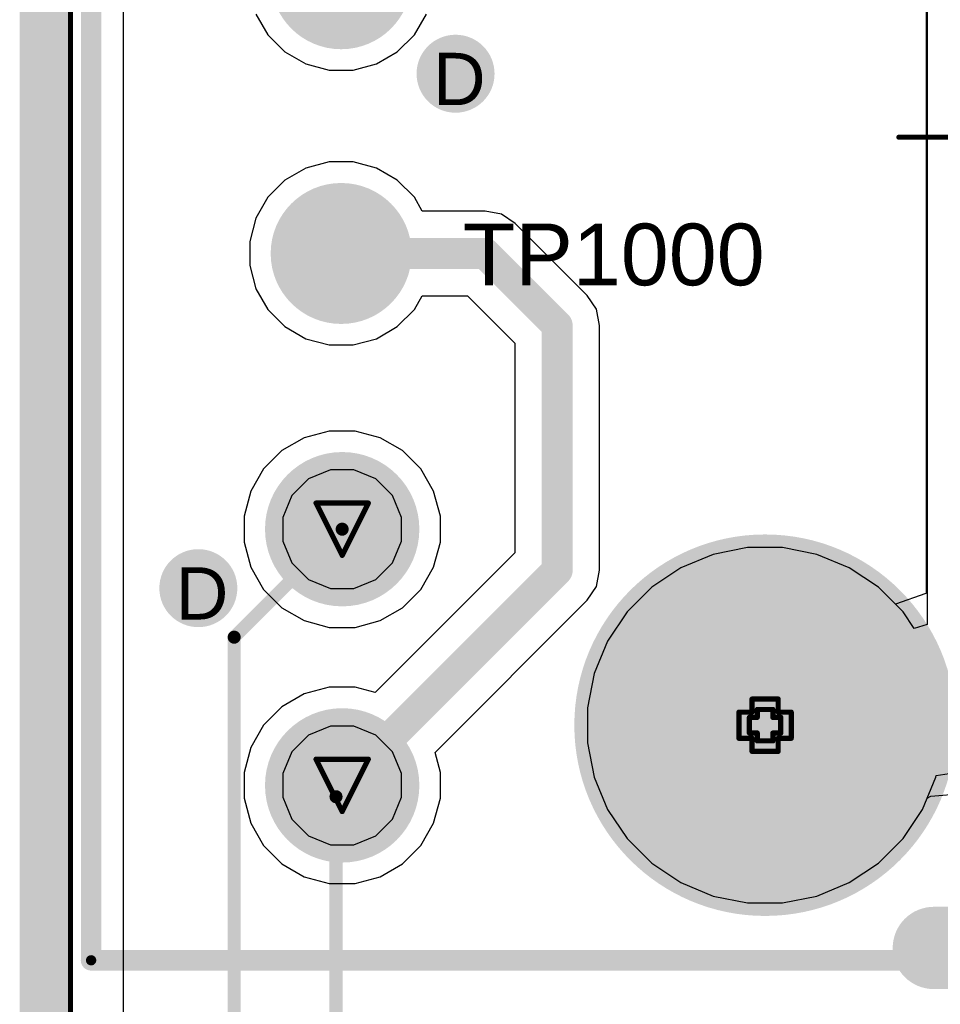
# Model space of a CAD drawing. Header units: inches. Extents: x -6 to 11.2, y -2.2 to 8.3.
# Tile 19 of 256: x -0.01 to 0.342, y 0.818 to 1.195. Entities that reach past the tile are written whole.
import ezdxf

# ---------------------------------------------------------------- set-up
doc = ezdxf.new("R2010")
doc.units = ezdxf.units.IN
doc.header["$MEASUREMENT"] = 0
for name, color, linetype in [('Board Layer Stack Bottom Overlay', 54, 'Continuous'), ('Board Layer Stack Bottom Solder', 6, 'Continuous'), ('Board Outline', 76, 'Continuous'), ('Bottom Comp Body -Top13)-Comp Body -Bot14)', 56, 'Continuous'), ('Bottom Courtyard -Top15)-Courtyard -Bot16)', 56, 'Continuous'), ('Drill Drawing', 1, 'Continuous'), ('Layer  6- Inner', 156, 'Continuous'), ('Layer 1- Top', 1, 'Continuous'), ('Layer 2- GND', 16, 'Continuous'), ('Layer 3- Inner', 16, 'Continuous'), ('Layer 7- PWR', 76, 'Continuous'), ('Layer 8- Bottom', 5, 'Continuous'), ('Multi-Layer', 9, 'Continuous'), ('Pad Holes', 156, 'Continuous'), ('Top Overlay', 2, 'Continuous'), ('Top Solder', 216, 'Continuous'), ('Via Holes', 16, 'Continuous')]:
    doc.layers.add(name, color=color, linetype=linetype)
doc.styles.add('Arial', font='txt', dxfattribs={"height": 0.2})

# ---------------------------------------------------------------- blocks, each defined once
blk = doc.blocks.new('615008138321_B_93')
at = {"layer": 'Board Layer Stack Bottom Solder'}
h = blk.add_hatch(color=6, dxfattribs=at)
edge = h.paths.add_edge_path()
edge.add_arc((-0.24803, 0.23268), 0.02953, 0, 360)
h = blk.add_hatch(color=6, dxfattribs=at)
edge = h.paths.add_edge_path()
edge.add_arc((-0.15, 0.23268), 0.02953, 0, 360)
h = blk.add_hatch(color=6, dxfattribs=at)
edge = h.paths.add_edge_path()
edge.add_arc((-0.225, 0.07087), 0.06496, 0, 360)
at = {"layer": 'Layer  6- Inner'}
h = blk.add_hatch(color=7, dxfattribs=at)
edge = h.paths.add_edge_path()
edge.add_arc((-0.24803, 0.23268), 0.02756, 0, 360)
h = blk.add_hatch(color=7, dxfattribs=at)
edge = h.paths.add_edge_path()
edge.add_arc((-0.15, 0.23268), 0.02756, 0, 360)
at = {"layer": 'Layer 1- Top'}
h = blk.add_hatch(color=7, dxfattribs=at)
edge = h.paths.add_edge_path()
edge.add_arc((-0.24803, 0.23268), 0.02756, 0, 360)
h = blk.add_hatch(color=7, dxfattribs=at)
edge = h.paths.add_edge_path()
edge.add_arc((-0.15, 0.23268), 0.02756, 0, 360)
h = blk.add_hatch(color=7, dxfattribs=at)
edge = h.paths.add_edge_path()
edge.add_arc((-0.225, 0.07087), 0.06299, 0, 360)
at = {"layer": 'Layer 2- GND'}
h = blk.add_hatch(color=7, dxfattribs=at)
edge = h.paths.add_edge_path()
edge.add_arc((-0.24803, 0.23268), 0.02772, 0, 360)
h = blk.add_hatch(color=7, dxfattribs=at)
edge = h.paths.add_edge_path()
edge.add_arc((-0.15, 0.23268), 0.02772, 0, 360)
h = blk.add_hatch(color=7, dxfattribs=at)
edge = h.paths.add_edge_path()
edge.add_arc((-0.225, 0.07087), 0.07299, 0, 360)
at = {"layer": 'Layer 7- PWR'}
h = blk.add_hatch(color=7, dxfattribs=at)
edge = h.paths.add_edge_path()
edge.add_arc((-0.24803, 0.23268), 0.02772, 0, 360)
h = blk.add_hatch(color=7, dxfattribs=at)
edge = h.paths.add_edge_path()
edge.add_arc((-0.15, 0.23268), 0.02772, 0, 360)
h = blk.add_hatch(color=7, dxfattribs=at)
edge = h.paths.add_edge_path()
edge.add_arc((-0.225, 0.07087), 0.07299, 0, 360)
at = {"layer": 'Layer 8- Bottom'}
h = blk.add_hatch(color=7, dxfattribs=at)
edge = h.paths.add_edge_path()
edge.add_arc((-0.24803, 0.23268), 0.02756, 0, 360)
h = blk.add_hatch(color=7, dxfattribs=at)
edge = h.paths.add_edge_path()
edge.add_arc((-0.15, 0.23268), 0.02756, 0, 360)
h = blk.add_hatch(color=7, dxfattribs=at)
edge = h.paths.add_edge_path()
edge.add_arc((-0.225, 0.07087), 0.06299, 0, 360)
at = {"layer": 'Multi-Layer'}
h = blk.add_hatch(color=9, dxfattribs=at)
edge = h.paths.add_edge_path()
edge.add_arc((-0.24803, 0.23268), 0.02756, 0, 360)
h = blk.add_hatch(color=9, dxfattribs=at)
edge = h.paths.add_edge_path()
edge.add_arc((-0.15, 0.23268), 0.02756, 0, 360)
h = blk.add_hatch(color=9, dxfattribs=at)
edge = h.paths.add_edge_path()
edge.add_arc((-0.225, 0.07087), 0.06299, 0, 360)
at = {"layer": 'Pad Holes'}
h = blk.add_hatch(color=7, dxfattribs=at)
edge = h.paths.add_edge_path()
edge.add_arc((-0.24803, 0.23268), 0.01772, 0, 360)
h = blk.add_hatch(color=7, dxfattribs=at)
edge = h.paths.add_edge_path()
edge.add_arc((-0.15, 0.23268), 0.01772, 0, 360)
h = blk.add_hatch(color=7, dxfattribs=at)
edge = h.paths.add_edge_path()
edge.add_arc((-0.225, 0.07087), 0.06299, 0, 360)
at = {"layer": 'Top Solder'}
h = blk.add_hatch(color=216, dxfattribs=at)
edge = h.paths.add_edge_path()
edge.add_arc((-0.24803, 0.23268), 0.02953, 0, 360)
h = blk.add_hatch(color=216, dxfattribs=at)
edge = h.paths.add_edge_path()
edge.add_arc((-0.15, 0.23268), 0.02953, 0, 360)
h = blk.add_hatch(color=216, dxfattribs=at)
edge = h.paths.add_edge_path()
edge.add_arc((-0.225, 0.07087), 0.06496, 0, 360)
at = {"layer": 'Board Layer Stack Bottom Overlay'}
for points in [[(-0.31496, 0.32874, 0.00787, 0.00787, 0), (0.31496, 0.32874, 0.00787, 0.00787, 0)], [(-0.31496, 0.32874, 0.00787, 0.00787, 0), (-0.31496, -0.01969, 0.00787, 0.00787, 0)]]:
    blk.add_lwpolyline(points, format="xyseb", dxfattribs=at)
blk.add_lwpolyline([(-0.31693, 0.32874, 0.00394, 0.00394, 1), (-0.31299, 0.32874, 0.00394, 0.00394, 1)], format="xyseb", close=True, dxfattribs=at)
blk.add_lwpolyline([(-0.31693, 0.32874, 0.00394, 0.00394, 1), (-0.31299, 0.32874, 0.00394, 0.00394, 1)], format="xyseb", close=True, dxfattribs=at)
at = {"layer": 'Bottom Comp Body -Top13)-Comp Body -Bot14)'}
for points in [[(-0.31496, 0.32874, 0.00394, 0.00394, 0), (0.31496, 0.32874, 0.00394, 0.00394, 0)], [(-0.31496, 0.32874, 0.00394, 0.00394, 0), (-0.31496, -0.32874, 0.00394, 0.00394, 0)]]:
    blk.add_lwpolyline(points, format="xyseb", dxfattribs=at)
blk.add_lwpolyline([(-0.31594, 0.32874, 0.00197, 0.00197, 1), (-0.31398, 0.32874, 0.00197, 0.00197, 1)], format="xyseb", close=True, dxfattribs=at)
blk.add_lwpolyline([(-0.31594, 0.32874, 0.00197, 0.00197, 1), (-0.31398, 0.32874, 0.00197, 0.00197, 1)], format="xyseb", close=True, dxfattribs=at)
at = {"layer": 'Bottom Courtyard -Top15)-Courtyard -Bot16)'}
for points in [[(-0.36811, 0.33661, 0.00197, 0.00197, 0), (0.36811, 0.33661, 0.00197, 0.00197, 0)], [(0, 0.01969, 0.00197, 0.00197, 0), (0, -0.01969, 0.00197, 0.00197, 0)]]:
    blk.add_lwpolyline(points, format="xyseb", dxfattribs=at)
blk.add_lwpolyline([(-0.00049, 0.01969, 0.000984, 0.000984, 1), (0.00049, 0.01969, 0.000984, 0.000984, 1)], format="xyseb", close=True, dxfattribs=at)
blk = doc.blocks.new('TEST_PAD_1_27_____SS_171')
at = {"layer": 'Layer 1- Top'}
h = blk.add_hatch(color=7, dxfattribs=at)
edge = h.paths.add_edge_path()
edge.add_arc((0, 0), 0.025, 0, 360)
at = {"layer": 'Top Solder'}
h = blk.add_hatch(color=216, dxfattribs=at)
edge = h.paths.add_edge_path()
edge.add_arc((0, 0), 0.02697, 0, 360)
blk = doc.blocks.new('TEST_PAD_1_27_____SS_172')
at = {"layer": 'Layer 1- Top'}
h = blk.add_hatch(color=7, dxfattribs=at)
edge = h.paths.add_edge_path()
edge.add_arc((0, 0), 0.025, 0, 360)
at = {"layer": 'Top Solder'}
h = blk.add_hatch(color=216, dxfattribs=at)
edge = h.paths.add_edge_path()
edge.add_arc((0, 0), 0.02697, 0, 360)

msp = doc.modelspace()

# ---------------------------------------------------------------- hatches: boundary and pattern name
at = {"layer": 'Layer 1- Top'}
h = msp.add_hatch(color=7, dxfattribs=at)
edge = h.paths.add_edge_path()
edge.add_arc((0.15676, 1.17429), 0.00984, 0, 360)
h = msp.add_hatch(color=7, dxfattribs=at)
edge = h.paths.add_edge_path()
edge.add_arc((0.05834, 0.97744), 0.00984, 0, 360)
at = {"layer": 'Layer 3- Inner'}
h = msp.add_hatch(color=7, dxfattribs=at)
edge = h.paths.add_edge_path()
edge.add_arc((0.15676, 1.17429), 0.00984, 0, 360)
h = msp.add_hatch(color=7, dxfattribs=at)
edge = h.paths.add_edge_path()
edge.add_arc((0.05834, 0.97744), 0.00984, 0, 360)
at = {"layer": 'Layer 7- PWR'}
h = msp.add_hatch(color=7, dxfattribs=at)
edge = h.paths.add_edge_path()
edge.add_arc((0.15676, 1.17429), 0.01492, 0, 360)
h = msp.add_hatch(color=7, dxfattribs=at)
edge = h.paths.add_edge_path()
edge.add_arc((0.05834, 0.97744), 0.01492, 0, 360)
at = {"layer": 'Layer 8- Bottom'}
h = msp.add_hatch(color=7, dxfattribs=at)
edge = h.paths.add_edge_path()
edge.add_arc((0.15676, 1.17429), 0.00984, 0, 360)
h = msp.add_hatch(color=7, dxfattribs=at)
edge = h.paths.add_edge_path()
edge.add_arc((0.05834, 0.97744), 0.00984, 0, 360)
at = {"layer": 'Via Holes'}
h = msp.add_hatch(color=7, dxfattribs=at)
edge = h.paths.add_edge_path()
edge.add_arc((0.15676, 1.17429), 0.00492, 0, 360)
h = msp.add_hatch(color=7, dxfattribs=at)
edge = h.paths.add_edge_path()
edge.add_arc((0.05834, 0.97744), 0.00492, 0, 360)

# ---------------------------------------------------------------- linework, layer by layer
at = {"layer": 'Board Outline'}
msp.add_lwpolyline([(-0.00001, -0.00001, 0.015, 0.015, 0), (-0.00001, 2.74999, 0.015, 0.015, 0)], format="xyseb", dxfattribs=at)
at = {"layer": 'Drill Drawing'}
for points in [[(0.10338, 1.01, 0.002, 0.002, 0), (0.12338, 1.01, 0.002, 0.002, 0)], [(0.10338, 1.01, 0.002, 0.002, 0), (0.11338, 0.99, 0.002, 0.002, 0)], [(0.11338, 0.99, 0.002, 0.002, 0), (0.12338, 1.01, 0.002, 0.002, 0)], [(0.27019, 0.93, 0.002, 0.002, 0), (0.27019, 0.935, 0.002, 0.002, 0)], [(0.27019, 0.935, 0.002, 0.002, 0), (0.28019, 0.935, 0.002, 0.002, 0)], [(0.28019, 0.93, 0.002, 0.002, 0), (0.28019, 0.935, 0.002, 0.002, 0)], [(0.26519, 0.92, 0.002, 0.002, 0), (0.26519, 0.93, 0.002, 0.002, 0)], [(0.26519, 0.93, 0.002, 0.002, 0), (0.27019, 0.93, 0.002, 0.002, 0)], [(0.27219, 0.928, 0.002, 0.002, 0), (0.27219, 0.931, 0.002, 0.002, 0)], [(0.27219, 0.931, 0.002, 0.002, 0), (0.27819, 0.931, 0.002, 0.002, 0)], [(0.27819, 0.928, 0.002, 0.002, 0), (0.27819, 0.931, 0.002, 0.002, 0)], [(0.28019, 0.93, 0.002, 0.002, 0), (0.28519, 0.93, 0.002, 0.002, 0)], [(0.28519, 0.92, 0.002, 0.002, 0), (0.28519, 0.93, 0.002, 0.002, 0)], [(0.26919, 0.922, 0.002, 0.002, 0), (0.26919, 0.928, 0.002, 0.002, 0)], [(0.26919, 0.928, 0.002, 0.002, 0), (0.27219, 0.928, 0.002, 0.002, 0)], [(0.27819, 0.928, 0.002, 0.002, 0), (0.28119, 0.928, 0.002, 0.002, 0)], [(0.28119, 0.922, 0.002, 0.002, 0), (0.28119, 0.928, 0.002, 0.002, 0)], [(0.26519, 0.92, 0.002, 0.002, 0), (0.27019, 0.92, 0.002, 0.002, 0)], [(0.26919, 0.922, 0.002, 0.002, 0), (0.27219, 0.922, 0.002, 0.002, 0)], [(0.27019, 0.915, 0.002, 0.002, 0), (0.27019, 0.92, 0.002, 0.002, 0)], [(0.27219, 0.919, 0.002, 0.002, 0), (0.27219, 0.922, 0.002, 0.002, 0)], [(0.27219, 0.919, 0.002, 0.002, 0), (0.27819, 0.919, 0.002, 0.002, 0)], [(0.27819, 0.922, 0.002, 0.002, 0), (0.28119, 0.922, 0.002, 0.002, 0)], [(0.27819, 0.919, 0.002, 0.002, 0), (0.27819, 0.922, 0.002, 0.002, 0)], [(0.28019, 0.92, 0.002, 0.002, 0), (0.28519, 0.92, 0.002, 0.002, 0)], [(0.28019, 0.915, 0.002, 0.002, 0), (0.28019, 0.92, 0.002, 0.002, 0)], [(0.27019, 0.915, 0.002, 0.002, 0), (0.28019, 0.915, 0.002, 0.002, 0)], [(0.10338, 0.91197, 0.002, 0.002, 0), (0.12338, 0.91197, 0.002, 0.002, 0)], [(0.10338, 0.91197, 0.002, 0.002, 0), (0.11338, 0.89197, 0.002, 0.002, 0)], [(0.11338, 0.89197, 0.002, 0.002, 0), (0.12338, 0.91197, 0.002, 0.002, 0)]]:
    msp.add_lwpolyline(points, format="xyseb", dxfattribs=at)
for points in [[(0.10288, 1.01, 0.001, 0.001, 1), (0.10388, 1.01, 0.001, 0.001, 1)], [(0.10288, 1.01, 0.001, 0.001, 1), (0.10388, 1.01, 0.001, 0.001, 1)], [(0.12288, 1.01, 0.001, 0.001, 1), (0.12388, 1.01, 0.001, 0.001, 1)], [(0.12288, 1.01, 0.001, 0.001, 1), (0.12388, 1.01, 0.001, 0.001, 1)], [(0.11288, 0.99, 0.001, 0.001, 1), (0.11388, 0.99, 0.001, 0.001, 1)], [(0.11288, 0.99, 0.001, 0.001, 1), (0.11388, 0.99, 0.001, 0.001, 1)], [(0.26969, 0.935, 0.001, 0.001, 1), (0.27069, 0.935, 0.001, 0.001, 1)], [(0.26969, 0.935, 0.001, 0.001, 1), (0.27069, 0.935, 0.001, 0.001, 1)], [(0.27969, 0.935, 0.001, 0.001, 1), (0.28069, 0.935, 0.001, 0.001, 1)], [(0.27969, 0.935, 0.001, 0.001, 1), (0.28069, 0.935, 0.001, 0.001, 1)], [(0.26469, 0.93, 0.001, 0.001, 1), (0.26569, 0.93, 0.001, 0.001, 1)], [(0.26469, 0.93, 0.001, 0.001, 1), (0.26569, 0.93, 0.001, 0.001, 1)], [(0.26969, 0.93, 0.001, 0.001, 1), (0.27069, 0.93, 0.001, 0.001, 1)], [(0.26969, 0.93, 0.001, 0.001, 1), (0.27069, 0.93, 0.001, 0.001, 1)], [(0.27169, 0.931, 0.001, 0.001, 1), (0.27269, 0.931, 0.001, 0.001, 1)], [(0.27169, 0.931, 0.001, 0.001, 1), (0.27269, 0.931, 0.001, 0.001, 1)], [(0.27769, 0.931, 0.001, 0.001, 1), (0.27869, 0.931, 0.001, 0.001, 1)], [(0.27769, 0.931, 0.001, 0.001, 1), (0.27869, 0.931, 0.001, 0.001, 1)], [(0.27969, 0.93, 0.001, 0.001, 1), (0.28069, 0.93, 0.001, 0.001, 1)], [(0.27969, 0.93, 0.001, 0.001, 1), (0.28069, 0.93, 0.001, 0.001, 1)], [(0.28469, 0.93, 0.001, 0.001, 1), (0.28569, 0.93, 0.001, 0.001, 1)], [(0.28469, 0.93, 0.001, 0.001, 1), (0.28569, 0.93, 0.001, 0.001, 1)], [(0.26869, 0.928, 0.001, 0.001, 1), (0.26969, 0.928, 0.001, 0.001, 1)], [(0.26869, 0.928, 0.001, 0.001, 1), (0.26969, 0.928, 0.001, 0.001, 1)], [(0.27169, 0.928, 0.001, 0.001, 1), (0.27269, 0.928, 0.001, 0.001, 1)], [(0.27169, 0.928, 0.001, 0.001, 1), (0.27269, 0.928, 0.001, 0.001, 1)], [(0.27769, 0.928, 0.001, 0.001, 1), (0.27869, 0.928, 0.001, 0.001, 1)], [(0.27769, 0.928, 0.001, 0.001, 1), (0.27869, 0.928, 0.001, 0.001, 1)], [(0.28069, 0.928, 0.001, 0.001, 1), (0.28169, 0.928, 0.001, 0.001, 1)], [(0.28069, 0.928, 0.001, 0.001, 1), (0.28169, 0.928, 0.001, 0.001, 1)], [(0.26469, 0.92, 0.001, 0.001, 1), (0.26569, 0.92, 0.001, 0.001, 1)], [(0.26469, 0.92, 0.001, 0.001, 1), (0.26569, 0.92, 0.001, 0.001, 1)], [(0.26869, 0.922, 0.001, 0.001, 1), (0.26969, 0.922, 0.001, 0.001, 1)], [(0.26869, 0.922, 0.001, 0.001, 1), (0.26969, 0.922, 0.001, 0.001, 1)], [(0.26969, 0.92, 0.001, 0.001, 1), (0.27069, 0.92, 0.001, 0.001, 1)], [(0.26969, 0.92, 0.001, 0.001, 1), (0.27069, 0.92, 0.001, 0.001, 1)], [(0.27169, 0.922, 0.001, 0.001, 1), (0.27269, 0.922, 0.001, 0.001, 1)], [(0.27169, 0.922, 0.001, 0.001, 1), (0.27269, 0.922, 0.001, 0.001, 1)], [(0.27169, 0.919, 0.001, 0.001, 1), (0.27269, 0.919, 0.001, 0.001, 1)], [(0.27169, 0.919, 0.001, 0.001, 1), (0.27269, 0.919, 0.001, 0.001, 1)], [(0.27769, 0.922, 0.001, 0.001, 1), (0.27869, 0.922, 0.001, 0.001, 1)], [(0.27769, 0.922, 0.001, 0.001, 1), (0.27869, 0.922, 0.001, 0.001, 1)], [(0.27769, 0.919, 0.001, 0.001, 1), (0.27869, 0.919, 0.001, 0.001, 1)], [(0.27769, 0.919, 0.001, 0.001, 1), (0.27869, 0.919, 0.001, 0.001, 1)], [(0.27969, 0.92, 0.001, 0.001, 1), (0.28069, 0.92, 0.001, 0.001, 1)], [(0.27969, 0.92, 0.001, 0.001, 1), (0.28069, 0.92, 0.001, 0.001, 1)], [(0.28069, 0.922, 0.001, 0.001, 1), (0.28169, 0.922, 0.001, 0.001, 1)], [(0.28069, 0.922, 0.001, 0.001, 1), (0.28169, 0.922, 0.001, 0.001, 1)], [(0.28469, 0.92, 0.001, 0.001, 1), (0.28569, 0.92, 0.001, 0.001, 1)], [(0.28469, 0.92, 0.001, 0.001, 1), (0.28569, 0.92, 0.001, 0.001, 1)], [(0.26969, 0.915, 0.001, 0.001, 1), (0.27069, 0.915, 0.001, 0.001, 1)], [(0.26969, 0.915, 0.001, 0.001, 1), (0.27069, 0.915, 0.001, 0.001, 1)], [(0.27969, 0.915, 0.001, 0.001, 1), (0.28069, 0.915, 0.001, 0.001, 1)], [(0.27969, 0.915, 0.001, 0.001, 1), (0.28069, 0.915, 0.001, 0.001, 1)], [(0.10288, 0.91197, 0.001, 0.001, 1), (0.10388, 0.91197, 0.001, 0.001, 1)], [(0.10288, 0.91197, 0.001, 0.001, 1), (0.10388, 0.91197, 0.001, 0.001, 1)], [(0.12288, 0.91197, 0.001, 0.001, 1), (0.12388, 0.91197, 0.001, 0.001, 1)], [(0.12288, 0.91197, 0.001, 0.001, 1), (0.12388, 0.91197, 0.001, 0.001, 1)], [(0.11288, 0.89197, 0.001, 0.001, 1), (0.11388, 0.89197, 0.001, 0.001, 1)], [(0.11288, 0.89197, 0.001, 0.001, 1), (0.11388, 0.89197, 0.001, 0.001, 1)]]:
    msp.add_lwpolyline(points, format="xyseb", close=True, dxfattribs=at)
at = {"layer": 'Layer  6- Inner'}
for points in [[(0.07205, 0.95867, 0.005, 0.005, 0), (0.11338, 1, 0.005, 0.005, 0)], [(0.07205, 0.78701, 0.005, 0.005, 0), (0.07205, 0.95867, 0.005, 0.005, 0)], [(0.11102, 0.79134, 0.005, 0.005, 0), (0.11102, 0.89764, 0.005, 0.005, 0)]]:
    msp.add_lwpolyline(points, format="xyseb", dxfattribs=at)
for points in [[(0.11213, 1, 0.0025, 0.0025, 1), (0.11463, 1, 0.0025, 0.0025, 1)], [(0.0708, 0.95867, 0.0025, 0.0025, 1), (0.0733, 0.95867, 0.0025, 0.0025, 1)], [(0.0708, 0.95867, 0.0025, 0.0025, 1), (0.0733, 0.95867, 0.0025, 0.0025, 1)], [(0.10977, 0.89764, 0.0025, 0.0025, 1), (0.11227, 0.89764, 0.0025, 0.0025, 1)]]:
    msp.add_lwpolyline(points, format="xyseb", close=True, dxfattribs=at)
at = {"layer": 'Layer 1- Top'}
for p, q in [((0.02977, 0.69463), (0.02977, 1.804)), ((0.33686, 1.32445), (0.33686, 0.97555)), ((0.08038, 1.19712), (0.08499, 1.18914)), ((0.141, 1.18914), (0.14561, 1.19712)), ((0.08499, 1.18914), (0.0915, 1.18262)), ((0.13448, 1.18262), (0.141, 1.18914)), ((0.0915, 1.18262), (0.09948, 1.17802)), ((0.1265, 1.17802), (0.13448, 1.18262)), ((0.09948, 1.17802), (0.10838, 1.17563)), ((0.10838, 1.17563), (0.1176, 1.17563)), ((0.1176, 1.17563), (0.1265, 1.17802)), ((0.09948, 1.13813), (0.0915, 1.13352)), ((0.10838, 1.14051), (0.09948, 1.13813)), ((0.1176, 1.14051), (0.10838, 1.14051)), ((0.1265, 1.13813), (0.1176, 1.14051)), ((0.13448, 1.13352), (0.1265, 1.13813)), ((0.0915, 1.13352), (0.08499, 1.127)), ((0.141, 1.127), (0.13448, 1.13352)), ((0.08499, 1.127), (0.08038, 1.11902)), ((0.14404, 1.12173), (0.141, 1.127)), ((0.08038, 1.11902), (0.07799, 1.11012)), ((0.16811, 1.12173), (0.14404, 1.12173)), ((0.17432, 1.12049), (0.16811, 1.12173)), ((0.17958, 1.11698), (0.17432, 1.12049)), ((0.20714, 1.08942), (0.17958, 1.11698)), ((0.07799, 1.11012), (0.07799, 1.1009)), ((0.07799, 1.1009), (0.08038, 1.092)), ((0.08038, 1.092), (0.08499, 1.08402)), ((0.141, 1.08402), (0.14404, 1.08929)), ((0.14404, 1.08929), (0.16139, 1.08929)), ((0.16139, 1.08929), (0.17945, 1.07124)), ((0.21065, 1.08416), (0.20714, 1.08942)), ((0.08499, 1.08402), (0.0915, 1.0775)), ((0.13448, 1.0775), (0.141, 1.08402)), ((0.21189, 1.07795), (0.21065, 1.08416)), ((0.21189, 0.98426), (0.21189, 1.07795)), ((0.0915, 1.0775), (0.09948, 1.0729)), ((0.1265, 1.0729), (0.13448, 1.0775)), ((0.09948, 1.0729), (0.10838, 1.07051)), ((0.10838, 1.07051), (0.1176, 1.07051)), ((0.1176, 1.07051), (0.1265, 1.0729)), ((0.17945, 1.07124), (0.17945, 0.99097)), ((0.10844, 1.03756), (0.09889, 1.035)), ((0.11833, 1.03756), (0.10844, 1.03756)), ((0.12788, 1.035), (0.11833, 1.03756)), ((0.09889, 1.035), (0.09032, 1.03006)), ((0.13645, 1.03006), (0.12788, 1.035)), ((0.09032, 1.03006), (0.08333, 1.02306)), ((0.14344, 1.02306), (0.13645, 1.03006)), ((0.08333, 1.02306), (0.07838, 1.0145)), ((0.14838, 1.0145), (0.14344, 1.02306)), ((0.07838, 1.0145), (0.07582, 1.00495)), ((0.15094, 1.00495), (0.14838, 1.0145)), ((0.07582, 1.00495), (0.07582, 0.99506)), ((0.15094, 0.99506), (0.15094, 1.00495)), ((0.07582, 0.99506), (0.07838, 0.98551)), ((0.14838, 0.98551), (0.15094, 0.99506)), ((0.17945, 0.99097), (0.12596, 0.93749)), ((0.2685, 0.993), (0.25536, 0.99038)), ((0.28189, 0.993), (0.2685, 0.993)), ((0.29503, 0.99038), (0.28189, 0.993)), ((0.25536, 0.99038), (0.24299, 0.98526)), ((0.3074, 0.98526), (0.29503, 0.99038)), ((0.07838, 0.98551), (0.08333, 0.97694)), ((0.14344, 0.97694), (0.14838, 0.98551)), ((0.21065, 0.97805), (0.21189, 0.98426)), ((0.24299, 0.98526), (0.23185, 0.97782)), ((0.31854, 0.97782), (0.3074, 0.98526)), ((0.08333, 0.97694), (0.09032, 0.96995)), ((0.13645, 0.96995), (0.14344, 0.97694)), ((0.20714, 0.97279), (0.21065, 0.97805)), ((0.23185, 0.97782), (0.22238, 0.96835)), ((0.32505, 0.9713), (0.31854, 0.97782)), ((0.1489, 0.91455), (0.20714, 0.97279)), ((0.33671, 0.97543), (0.32505, 0.9713)), ((0.33686, 0.97555), (0.33671, 0.97543)), ((0.09032, 0.96995), (0.09889, 0.965)), ((0.12788, 0.965), (0.13645, 0.96995)), ((0.22238, 0.96835), (0.21494, 0.95721)), ((0.09889, 0.965), (0.10844, 0.96244)), ((0.11833, 0.96244), (0.12788, 0.965)), ((0.10844, 0.96244), (0.11833, 0.96244)), ((0.21494, 0.95721), (0.20982, 0.94484)), ((0.20982, 0.94484), (0.2072, 0.9317)), ((0.10844, 0.93953), (0.09889, 0.93697)), ((0.11833, 0.93953), (0.10844, 0.93953)), ((0.12596, 0.93749), (0.11833, 0.93953)), ((0.09889, 0.93697), (0.09032, 0.93203)), ((0.09032, 0.93203), (0.08333, 0.92503)), ((0.2072, 0.9317), (0.2072, 0.91831)), ((0.08333, 0.92503), (0.07838, 0.91647)), ((0.07838, 0.91647), (0.07582, 0.90692)), ((0.2072, 0.91831), (0.20982, 0.90517)), ((0.15094, 0.90692), (0.1489, 0.91455)), ((0.07582, 0.90692), (0.07582, 0.89703)), ((0.15094, 0.89703), (0.15094, 0.90692)), ((0.20982, 0.90517), (0.21494, 0.8928)), ((0.07582, 0.89703), (0.07838, 0.88747)), ((0.14838, 0.88747), (0.15094, 0.89703)), ((0.33545, 0.8928), (0.33724, 0.89712)), ((0.33724, 0.89712), (0.33861, 0.8979)), ((0.33861, 0.8979), (0.35073, 0.89883)), ((0.21494, 0.8928), (0.22238, 0.88166)), ((0.32801, 0.88166), (0.33545, 0.8928)), ((0.07838, 0.88747), (0.08333, 0.87891)), ((0.14344, 0.87891), (0.14838, 0.88747)), ((0.22238, 0.88166), (0.23185, 0.87219)), ((0.31854, 0.87219), (0.32801, 0.88166)), ((0.08333, 0.87891), (0.09032, 0.87192)), ((0.13645, 0.87192), (0.14344, 0.87891)), ((0.09032, 0.87192), (0.09889, 0.86697)), ((0.12788, 0.86697), (0.13645, 0.87192)), ((0.23185, 0.87219), (0.24299, 0.86475)), ((0.3074, 0.86475), (0.31854, 0.87219)), ((0.09889, 0.86697), (0.10844, 0.86441)), ((0.11833, 0.86441), (0.12788, 0.86697)), ((0.10844, 0.86441), (0.11833, 0.86441)), ((0.24299, 0.86475), (0.25536, 0.85962)), ((0.29503, 0.85962), (0.3074, 0.86475)), ((0.25536, 0.85962), (0.2685, 0.85701)), ((0.28189, 0.85701), (0.29503, 0.85962)), ((0.2685, 0.85701), (0.28189, 0.85701))]:
    msp.add_line(p, q, dxfattribs=at)
for points in [[(0.11299, 1.10551, 0.01181, 0.01181, 0), (0.16811, 1.10551, 0.01181, 0.01181, 0)], [(0.16811, 1.10551, 0.01181, 0.01181, 0), (0.19567, 1.07795, 0.01181, 0.01181, 0)], [(0.19567, 0.98426, 0.01181, 0.01181, 0), (0.19567, 1.07795, 0.01181, 0.01181, 0)], [(0.11338, 0.90197, 0.01181, 0.01181, 0), (0.19567, 0.98426, 0.01181, 0.01181, 0)], [(0.33976, 0.83976, 0.0315, 0.0315, 0), (0.42755, 0.83976, 0.0315, 0.0315, 0)]]:
    msp.add_lwpolyline(points, format="xyseb", dxfattribs=at)
for points in [[(0.11004, 1.10551, 0.00591, 0.00591, 1), (0.11594, 1.10551, 0.00591, 0.00591, 1)], [(0.16516, 1.10551, 0.00591, 0.00591, 1), (0.17106, 1.10551, 0.00591, 0.00591, 1)], [(0.16516, 1.10551, 0.00591, 0.00591, 1), (0.17106, 1.10551, 0.00591, 0.00591, 1)], [(0.19272, 1.07795, 0.00591, 0.00591, 1), (0.19862, 1.07795, 0.00591, 0.00591, 1)], [(0.19272, 1.07795, 0.00591, 0.00591, 1), (0.19862, 1.07795, 0.00591, 0.00591, 1)], [(0.19272, 0.98426, 0.00591, 0.00591, 1), (0.19862, 0.98426, 0.00591, 0.00591, 1)], [(0.19272, 0.98426, 0.00591, 0.00591, 1), (0.19862, 0.98426, 0.00591, 0.00591, 1)], [(0.11043, 0.90197, 0.00591, 0.00591, 1), (0.11634, 0.90197, 0.00591, 0.00591, 1)], [(0.33189, 0.83976, 0.01575, 0.01575, 1), (0.34764, 0.83976, 0.01575, 0.01575, 1)]]:
    msp.add_lwpolyline(points, format="xyseb", close=True, dxfattribs=at)
at = {"layer": 'Layer 2- GND'}
msp.add_line((0.01008, 0.48622), (0.01008, 1.81909), dxfattribs=at)
msp.add_lwpolyline([(-0.00001, -0.00001, 0.02, 0.02, 0), (-0.00001, 2.74999, 0.02, 0.02, 0)], format="xyseb", dxfattribs=at)
at = {"layer": 'Layer 3- Inner'}
for p, q in [((0.02977, 0.69424), (0.02977, 1.804)), ((0.33726, 1.3365), (0.33726, 0.96351)), ((0.10887, 1.02272), (0.10052, 1.01926)), ((0.1179, 1.02272), (0.10887, 1.02272)), ((0.12625, 1.01926), (0.1179, 1.02272)), ((0.10052, 1.01926), (0.09413, 1.01287)), ((0.13264, 1.01287), (0.12625, 1.01926)), ((0.09413, 1.01287), (0.09067, 1.00452)), ((0.1361, 1.00452), (0.13264, 1.01287)), ((0.09067, 1.00452), (0.09067, 0.99548)), ((0.1361, 0.99548), (0.1361, 1.00452)), ((0.09067, 0.99548), (0.09413, 0.98714)), ((0.13264, 0.98714), (0.1361, 0.99548)), ((0.2685, 0.993), (0.25536, 0.99038)), ((0.28189, 0.993), (0.2685, 0.993)), ((0.29503, 0.99038), (0.28189, 0.993)), ((0.09413, 0.98714), (0.10052, 0.98075)), ((0.12625, 0.98075), (0.13264, 0.98714)), ((0.25536, 0.99038), (0.24299, 0.98526)), ((0.3074, 0.98526), (0.29503, 0.99038)), ((0.24299, 0.98526), (0.23185, 0.97782)), ((0.31854, 0.97782), (0.3074, 0.98526)), ((0.10052, 0.98075), (0.10887, 0.97729)), ((0.1179, 0.97729), (0.12625, 0.98075)), ((0.10887, 0.97729), (0.1179, 0.97729)), ((0.23185, 0.97782), (0.22238, 0.96835)), ((0.32801, 0.96835), (0.31854, 0.97782)), ((0.22238, 0.96835), (0.21494, 0.95721)), ((0.33226, 0.96199), (0.32801, 0.96835)), ((0.33726, 0.96351), (0.33226, 0.96199)), ((0.21494, 0.95721), (0.20982, 0.94484)), ((0.20982, 0.94484), (0.2072, 0.9317)), ((0.2072, 0.9317), (0.2072, 0.91831)), ((0.10887, 0.92469), (0.10052, 0.92123)), ((0.1179, 0.92469), (0.10887, 0.92469)), ((0.12625, 0.92123), (0.1179, 0.92469)), ((0.10052, 0.92123), (0.09413, 0.91484)), ((0.13264, 0.91484), (0.12625, 0.92123)), ((0.2072, 0.91831), (0.20982, 0.90517)), ((0.09413, 0.91484), (0.09067, 0.90649)), ((0.1361, 0.90649), (0.13264, 0.91484)), ((0.09067, 0.90649), (0.09067, 0.89745)), ((0.1361, 0.89745), (0.1361, 0.90649)), ((0.20982, 0.90517), (0.21494, 0.8928)), ((0.33545, 0.8928), (0.34057, 0.90517)), ((0.34057, 0.90517), (0.3407, 0.90578)), ((0.3407, 0.90578), (0.34564, 0.90652)), ((0.09067, 0.89745), (0.09413, 0.8891)), ((0.13264, 0.8891), (0.1361, 0.89745)), ((0.21494, 0.8928), (0.22238, 0.88166)), ((0.32801, 0.88166), (0.33545, 0.8928)), ((0.09413, 0.8891), (0.10052, 0.88271)), ((0.12625, 0.88271), (0.13264, 0.8891)), ((0.10052, 0.88271), (0.10887, 0.87926)), ((0.1179, 0.87926), (0.12625, 0.88271)), ((0.22238, 0.88166), (0.23185, 0.87219)), ((0.31854, 0.87219), (0.32801, 0.88166)), ((0.10887, 0.87926), (0.1179, 0.87926)), ((0.23185, 0.87219), (0.24299, 0.86475)), ((0.3074, 0.86475), (0.31854, 0.87219)), ((0.24299, 0.86475), (0.25536, 0.85962)), ((0.29503, 0.85962), (0.3074, 0.86475)), ((0.25536, 0.85962), (0.2685, 0.85701)), ((0.28189, 0.85701), (0.29503, 0.85962)), ((0.2685, 0.85701), (0.28189, 0.85701))]:
    msp.add_line(p, q, dxfattribs=at)
at = {"layer": 'Layer 7- PWR'}
msp.add_line((0.01008, 0.48583), (0.01008, 1.82008), dxfattribs=at)
msp.add_lwpolyline([(-0.00001, -0.00001, 0.02, 0.02, 0), (-0.00001, 2.74999, 0.02, 0.02, 0)], format="xyseb", dxfattribs=at)
at = {"layer": 'Layer 8- Bottom'}
msp.add_lwpolyline([(0.00039, 0.00118, 0.005, 0.005, 0), (0.00039, 1.39724, 0.005, 0.005, 0)], format="xyseb", dxfattribs=at)

# ---------------------------------------------------------------- block references
at = {"rotation": 90}
for name, p in [('615008138321_B_93', (0.34606, 1.15)), ('TEST_PAD_1_27_____SS_171', (0.11299, 1.21063)), ('TEST_PAD_1_27_____SS_172', (0.11299, 1.10551))]:
    msp.add_blockref(name, p, dxfattribs=at)

# ---------------------------------------------------------------- texts
at = {"layer": 'Drill Drawing', "style": 'Arial'}
for p in [(0.1481, 1.16229), (0.04967, 0.96544)]:
    msp.add_text('D', height=0.02, dxfattribs=at).set_placement(p)
at = {"layer": 'Top Overlay', "style": 'Arial'}
msp.add_text('TP1000', height=0.023622, dxfattribs=at).set_placement((0.15947, 1.09331))

doc.saveas('drawing.dxf')
